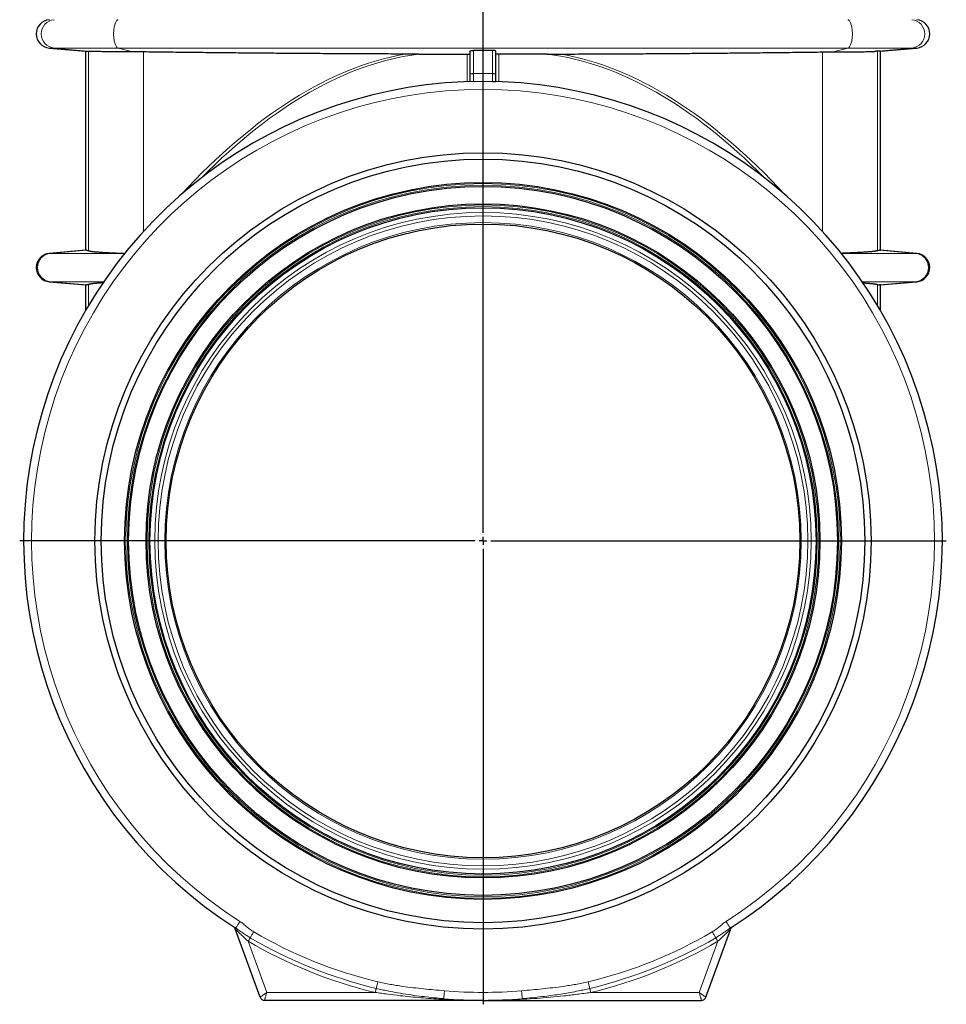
# Model space of a CAD drawing. Header units: millimetres. Extents: x -146 to 1188, y -526 to 1724.
# Tile 12 of 15: x 603 to 1188, y 460 to 1082. Entities that reach past the tile are written whole.
import ezdxf

# ---------------------------------------------------------------- set-up
doc = ezdxf.new("R2010")
doc.units = ezdxf.units.MM
doc.layers.add('FORMAT', color=7, linetype='Continuous')

# ---------------------------------------------------------------- blocks, each defined once
blk = doc.blocks.new('SW_CENTERMARKSYMBOL_0')
at = {"layer": 'FORMAT', "color": 0}
for p, q in [((0, 5), (0, 971.37)), ((-5, 0), (-292.5, 0)), ((0, 0), (-2.5, 0)), ((0, 0), (0, 2.5)), ((0, 0), (0, -2.5)), ((0, 0), (2.5, 0)), ((5, 0), (292.5, 0)), ((0, -5), (0, -292.5))]:
    blk.add_line(p, q, dxfattribs=at)

msp = doc.modelspace()

# ---------------------------------------------------------------- linework, layer by layer
at = {"color": 7, "linetype": 'Continuous', "lineweight": 25}
for p, q in [((621.82, 1063.77), (644.61, 1061.78)), ((1146.61, 1061.78), (1169.39, 1063.77)), ((644.61, 1061.78), (644.61, 936.19)), ((644.61, 1061.78), (646.6, 1061.78)), ((887.61, 1047.45), (887.61, 1062.04)), ((903.61, 1047.45), (903.61, 1062.04)), ((1146.61, 1061.78), (1144.61, 1061.78)), ((1146.61, 936.19), (1146.61, 1061.78)), ((644.61, 936.19), (621.82, 934.2)), ((645.35, 936.19), (644.61, 936.19)), ((1145.87, 936.19), (1146.61, 936.19)), ((1169.39, 934.2), (1146.61, 936.19)), ((621.82, 916.27), (644.61, 914.28)), ((644.61, 914.28), (644.61, 897.99)), ((644.61, 914.28), (645.35, 914.28)), ((1146.61, 914.28), (1145.87, 914.28)), ((1146.61, 914.28), (1169.39, 916.27)), ((1146.61, 897.99), (1146.61, 914.28)), ((754.89, 464.71), (739.21, 507.8)), ((1036.33, 464.71), (1052.01, 507.8)), ((895.61, 462.73), (757.71, 462.73)), ((895.61, 462.73), (1033.51, 462.73))]:
    msp.add_line(p, q, dxfattribs=at)
at = {"color": 8, "linetype": 'Continuous', "lineweight": 18}
for p, q in [((624.89, 1063.77), (621.82, 1063.77)), ((624.89, 1063.77), (665.2, 1063.77)), ((648.24, 1061.71), (624.89, 1063.77)), ((665.2, 1063.77), (1126.01, 1063.77)), ((674.51, 1061.38), (665.2, 1063.77)), ((1116.71, 1061.38), (1126.01, 1063.77)), ((1166.33, 1063.77), (1126.01, 1063.77)), ((1142.97, 1061.71), (1166.33, 1063.77)), ((1166.33, 1063.77), (1169.39, 1063.77)), ((646.6, 935.86), (646.6, 1061.78)), ((681.26, 948.07), (681.26, 1061.33)), ((885.64, 1042.56), (885.64, 1059.92)), ((889.61, 1062.22), (889.61, 1047.67)), ((901.61, 1062.22), (901.61, 1047.67)), ((905.57, 1042.56), (905.57, 1059.92)), ((1109.96, 948.07), (1109.96, 1061.33)), ((1144.61, 935.86), (1144.61, 1061.78)), ((622.61, 934.2), (621.82, 934.2)), ((622.61, 934.2), (645.35, 936.19)), ((622.61, 934.2), (669.4, 934.2)), ((1168.61, 934.2), (1121.82, 934.2)), ((1168.61, 934.2), (1145.87, 936.19)), ((1168.61, 934.2), (1169.39, 934.2)), ((622.61, 916.27), (621.82, 916.27)), ((622.61, 916.27), (656.12, 916.27)), ((645.35, 914.28), (622.61, 916.27)), ((646.6, 901.38), (646.6, 914.61)), ((1168.61, 916.27), (1135.1, 916.27)), ((1144.61, 901.38), (1144.61, 914.61)), ((1145.87, 914.28), (1168.61, 916.27)), ((1168.61, 916.27), (1169.39, 916.27)), ((747.36, 500), (759.11, 467.73)), ((1043.85, 500), (1032.11, 467.73)), ((759.11, 467.73), (827.61, 467.73)), ((1032.11, 467.73), (963.61, 467.73))]:
    msp.add_line(p, q, dxfattribs=at)
at = {"color": 8, "linetype": 'Continuous', "lineweight": 18, "flags": 128}
for points in [[(665.2, 1063.77), (664.94, 1063.87), (664.68, 1064.04), (664.42, 1064.28), (664.17, 1064.58), (663.94, 1064.94), (663.71, 1065.36), (663.5, 1065.84), (663.3, 1066.37), (663.12, 1066.95), (662.96, 1067.57), (662.82, 1068.23), (662.69, 1068.93), (662.59, 1069.66), (662.51, 1070.41), (662.45, 1071.17), (662.42, 1071.95), (662.41, 1072.73), (662.42, 1073.52), (662.45, 1074.3), (662.51, 1075.06), (662.59, 1075.81), (662.69, 1076.54), (662.82, 1077.23), (662.96, 1077.9), (663.12, 1078.52), (663.3, 1079.1), (663.5, 1079.63), (663.71, 1080.11), (663.94, 1080.53), (664.17, 1080.89), (664.42, 1081.19), (664.68, 1081.43), (664.94, 1081.6), (665.2, 1081.7)], [(1126.01, 1063.77), (1126.28, 1063.87), (1126.54, 1064.04), (1126.79, 1064.28), (1127.04, 1064.58), (1127.28, 1064.94), (1127.5, 1065.36), (1127.72, 1065.84), (1127.91, 1066.37), (1128.09, 1066.95), (1128.26, 1067.57), (1128.4, 1068.23), (1128.52, 1068.93), (1128.63, 1069.66), (1128.71, 1070.41), (1128.76, 1071.17), (1128.8, 1071.95), (1128.81, 1072.73), (1128.8, 1073.52), (1128.76, 1074.3), (1128.71, 1075.06), (1128.63, 1075.81), (1128.52, 1076.54), (1128.4, 1077.23), (1128.26, 1077.9), (1128.09, 1078.52), (1127.91, 1079.1), (1127.72, 1079.63), (1127.5, 1080.11), (1127.28, 1080.53), (1127.04, 1080.89), (1126.79, 1081.19), (1126.54, 1081.43), (1126.28, 1081.6), (1126.01, 1081.7)], [(889.71, 1042.67), (889.71, 1042.71), (889.71, 1042.82), (889.7, 1043), (889.7, 1043.25), (889.69, 1043.56), (889.68, 1043.93), (889.68, 1044.36), (889.67, 1044.83), (889.66, 1045.35), (889.64, 1045.9), (889.63, 1046.48), (889.62, 1047.07), (889.61, 1047.67)], [(901.51, 1042.67), (901.51, 1042.71), (901.51, 1042.82), (901.51, 1043), (901.52, 1043.25), (901.52, 1043.56), (901.53, 1043.93), (901.54, 1044.36), (901.55, 1044.83), (901.56, 1045.35), (901.57, 1045.9), (901.58, 1046.48), (901.6, 1047.07), (901.61, 1047.67)], [(742.18, 512.56), (741.86, 512.05), (741.54, 511.55), (741.23, 511.06), (740.93, 510.6), (740.65, 510.16), (740.4, 509.76), (740.17, 509.4), (739.97, 509.09), (739.8, 508.83), (739.67, 508.62), (739.57, 508.46), (739.51, 508.37), (739.49, 508.34)], [(1049.03, 512.56), (1049.36, 512.05), (1049.68, 511.55), (1049.99, 511.06), (1050.28, 510.6), (1050.56, 510.16), (1050.82, 509.76), (1051.05, 509.4), (1051.25, 509.09), (1051.42, 508.83), (1051.55, 508.62), (1051.65, 508.46), (1051.7, 508.37), (1051.72, 508.34)], [(750.87, 505.98), (750.58, 505.48), (750.29, 504.99), (750, 504.51), (749.73, 504.04), (749.48, 503.61), (749.24, 503.21), (749.03, 502.84), (748.84, 502.52), (748.68, 502.25)], [(1040.35, 505.98), (1040.64, 505.48), (1040.93, 504.99), (1041.21, 504.51), (1041.48, 504.04), (1041.74, 503.61), (1041.97, 503.21), (1042.19, 502.84), (1042.38, 502.52), (1042.54, 502.25)], [(748.68, 502.25), (748.57, 502.06), (748.44, 501.83), (748.29, 501.58), (748.12, 501.3), (747.94, 500.99), (747.76, 500.67), (747.56, 500.34), (747.36, 500)], [(1042.54, 502.25), (1042.65, 502.06), (1042.78, 501.83), (1042.93, 501.58), (1043.09, 501.3), (1043.27, 500.99), (1043.46, 500.67), (1043.65, 500.34), (1043.85, 500)], [(829.22, 474.47), (829.08, 473.91), (828.95, 473.35), (828.82, 472.81), (828.7, 472.29), (828.58, 471.8), (828.47, 471.35), (828.37, 470.94), (828.29, 470.57), (828.21, 470.26)], [(962, 474.47), (962.13, 473.91), (962.27, 473.35), (962.4, 472.81), (962.52, 472.29), (962.64, 471.8), (962.75, 471.35), (962.84, 470.94), (962.93, 470.57), (963, 470.26)], [(754.89, 464.71), (754.92, 464.73), (755.01, 464.8), (755.16, 464.91), (755.37, 465.06), (755.64, 465.24), (755.95, 465.47), (756.31, 465.73), (756.71, 466.02), (757.15, 466.33), (757.61, 466.66), (758.1, 467.01), (758.6, 467.37), (759.11, 467.73)], [(759.11, 467.73), (758.94, 467.13), (758.77, 466.54), (758.61, 465.96), (758.46, 465.41), (758.31, 464.89), (758.18, 464.42), (758.06, 463.99), (757.96, 463.62), (757.87, 463.31), (757.8, 463.06), (757.75, 462.88), (757.72, 462.77), (757.71, 462.73)], [(828.21, 470.26), (828.16, 470.05), (828.1, 469.8), (828.03, 469.51), (827.96, 469.19), (827.87, 468.85), (827.79, 468.49), (827.7, 468.12), (827.61, 467.73)], [(871.25, 468.78), (871.2, 468.18), (871.15, 467.59), (871.1, 467.01), (871.05, 466.46), (871.01, 465.95), (870.97, 465.47), (870.93, 465.05), (870.9, 464.68), (870.87, 464.37), (870.85, 464.12), (870.84, 463.94), (870.83, 463.83), (870.83, 463.8)], [(919.96, 468.78), (920.01, 468.18), (920.06, 467.59), (920.11, 467.01), (920.16, 466.46), (920.21, 465.95), (920.25, 465.47), (920.28, 465.05), (920.31, 464.68), (920.34, 464.37), (920.36, 464.12), (920.38, 463.94), (920.39, 463.83), (920.39, 463.8)], [(963, 470.26), (963.06, 470.05), (963.12, 469.8), (963.18, 469.51), (963.26, 469.19), (963.34, 468.85), (963.43, 468.49), (963.52, 468.12), (963.61, 467.73)], [(1036.33, 464.71), (1036.3, 464.73), (1036.2, 464.8), (1036.05, 464.91), (1035.84, 465.06), (1035.58, 465.24), (1035.27, 465.47), (1034.9, 465.73), (1034.5, 466.02), (1034.07, 466.33), (1033.6, 466.66), (1033.12, 467.01), (1032.62, 467.37), (1032.11, 467.73)], [(1032.11, 467.73), (1032.28, 467.13), (1032.44, 466.54), (1032.6, 465.96), (1032.76, 465.41), (1032.9, 464.89), (1033.04, 464.42), (1033.16, 463.99), (1033.26, 463.62), (1033.35, 463.31), (1033.42, 463.06), (1033.47, 462.88), (1033.5, 462.77), (1033.51, 462.73)]]:
    msp.add_lwpolyline(points, dxfattribs=at)
at = {"color": 7, "linetype": 'Continuous', "lineweight": 25}
for radius in [245, 241, 226.25, 223.75, 212.75, 210.25, 200]:
    msp.add_circle((895.61, 752.73), radius, dxfattribs=at)
at = {"color": 8, "linetype": 'Continuous', "lineweight": 18}
for radius in [225.52, 224.48, 212.02, 210.98, 207.24, 205.12, 200.88]:
    msp.add_circle((895.61, 752.73), radius, dxfattribs=at)
at = {"color": 7, "linetype": 'Continuous', "lineweight": 25}
for centre, radius, start, end in [((622.61, 1072.73), 9, 95, 265), ((1168.61, 1072.73), 9, 275, 85), ((895.61, 752.73), 290, 302.57024, 237.42976), ((622.61, 925.23), 9, 95, 265), ((1168.61, 925.23), 9, 275, 85), ((736.39, 506.77), 3, 40.06099, 57.08356), ((1054.83, 506.77), 3, 122.91644, 139.88986), ((757.71, 465.73), 3, 200, 270), ((895.61, 752.73), 290, 265.09778, 274.90222), ((1033.51, 465.73), 3, 270, 340)]:
    msp.add_arc(centre, radius, start, end, dxfattribs=at)
at = {"color": 8, "linetype": 'Continuous', "lineweight": 18}
for centre, radius, start, end in [((625.72, 1072.73), 9, 95.32392, 264.67608), ((1165.49, 1072.73), 9, 275.32392, 84.67608), ((895.61, 752.73), 295, 88.83458, 91.16542), ((895.61, 752.73), 285, 302.57024, 237.42976), ((623.4, 925.23), 9, 95.08245, 264.91755), ((1167.81, 925.23), 9, 275.08245, 84.91755), ((895.61, 752.73), 286.07, 239.60539, 256.58033), ((895.61, 752.73), 286.07, 283.41967, 300.39461), ((895.61, 752.73), 293, 239.60539, 256.58033), ((895.61, 752.73), 290.4, 239.60539, 256.58033), ((895.61, 752.73), 290.4, 283.41967, 300.39461), ((895.61, 752.73), 293, 283.41967, 300.39461), ((895.61, 752.73), 285, 265.09778, 274.90222)]:
    msp.add_arc(centre, radius, start, end, dxfattribs=at)
for centre, major_axis, ratio, start_param, end_param in [((895.61, -6929.08), (-20.38, 7991.8), 0.141747, 0.025664, 0.15101), ((895.43, -6930.47), (-20.19, 7991.8), 0.140496, 0.018011, 0.140639), ((895.78, -6930.47), (20.19, 7991.8), 0.140496, 6.142547, 6.265174), ((895.61, -6929.08), (20.38, 7991.8), 0.141747, 6.132175, 6.257521)]:
    msp.add_ellipse(centre, major_axis=major_axis, ratio=ratio, start_param=start_param, end_param=end_param, dxfattribs=at)
at = {"color": 7, "linetype": 'Continuous', "lineweight": 25}
for points, knots in [([(646.6, 1061.78), (646.68, 1061.77), (646.84, 1061.77), (647.2, 1061.76), (647.66, 1061.74), (648.05, 1061.72), (648.24, 1061.71)], [0, 0, 0, 0, 0.248491, 0.497577, 0.748482, 1, 1, 1, 1]), ([(674.51, 1061.38), (673.73, 1061.38), (672.18, 1061.38), (669.93, 1061.38), (667.62, 1061.39), (665.28, 1061.4), (662.93, 1061.41), (660.7, 1061.43), (658.6, 1061.46), (656.64, 1061.48), (654.84, 1061.51), (653.19, 1061.55), (651.7, 1061.58), (650.39, 1061.62), (649.2, 1061.66), (648.57, 1061.7), (648.24, 1061.71)], [0, 0, 0, 0, 0.062867, 0.125786, 0.188653, 0.261575, 0.334746, 0.408001, 0.481173, 0.554095, 0.627022, 0.700199, 0.77346, 0.846637, 0.919565, 1, 1, 1, 1]), ([(681.26, 1061.33), (680.69, 1061.34), (679.55, 1061.36), (677.85, 1061.37), (676.17, 1061.38), (675.06, 1061.38), (674.51, 1061.38)], [0, 0, 0, 0, 0.248953, 0.498322, 0.748948, 1, 1, 1, 1]), ([(846.17, 1060.01), (841.57, 1060.03), (832.38, 1060.06), (818.6, 1060.12), (804.83, 1060.19), (791.07, 1060.27), (777.31, 1060.36), (763.56, 1060.47), (749.8, 1060.58), (736.05, 1060.71), (722.32, 1060.85), (708.61, 1061), (694.91, 1061.16), (685.81, 1061.28), (681.26, 1061.33)], [0, 0, 0, 0, 0.083051, 0.166105, 0.249156, 0.332319, 0.415485, 0.498647, 0.582148, 0.665653, 0.749154, 0.832768, 0.916386, 1, 1, 1, 1]), ([(855.02, 1059.98), (853.55, 1059.99), (850.6, 1060), (847.64, 1060.01), (846.17, 1060.01)], [0, 0, 0, 0, 0.499962, 1, 1, 1, 1]), ([(885.64, 1059.92), (885.78, 1059.92), (885.9, 1059.92), (886.16, 1059.93), (886.29, 1059.93), (886.53, 1059.94), (886.64, 1059.94), (886.85, 1059.96), (886.95, 1059.96), (887.22, 1059.99), (887.37, 1060.01), (887.56, 1060.05), (887.61, 1060.07), (887.61, 1060.1)], [0, 0, 0, 0, 0.125, 0.125, 0.25, 0.25, 0.375, 0.375, 0.5, 0.5, 0.75, 0.75, 1, 1, 1, 1]), ([(887.61, 1062.04), (887.61, 1062.05), (887.62, 1062.07), (887.67, 1062.09), (887.71, 1062.1), (887.81, 1062.12), (887.87, 1062.13), (888.02, 1062.15), (888.1, 1062.16), (888.38, 1062.18), (888.6, 1062.19), (889.08, 1062.21), (889.34, 1062.22), (889.61, 1062.22)], [0, 0, 0, 0, 0.125, 0.125, 0.25, 0.25, 0.375, 0.375, 0.5, 0.5, 0.75, 0.75, 1, 1, 1, 1]), ([(903.61, 1062.04), (903.61, 1062.05), (903.6, 1062.07), (903.54, 1062.09), (903.51, 1062.1), (903.41, 1062.12), (903.34, 1062.13), (903.2, 1062.15), (903.12, 1062.16), (902.84, 1062.18), (902.62, 1062.19), (902.14, 1062.21), (901.87, 1062.22), (901.61, 1062.22)], [0, 0, 0, 0, 0.125, 0.125, 0.25, 0.25, 0.375, 0.375, 0.5, 0.5, 0.75, 0.75, 1, 1, 1, 1]), ([(905.57, 1059.92), (905.44, 1059.92), (905.31, 1059.92), (905.06, 1059.93), (904.93, 1059.93), (904.69, 1059.94), (904.58, 1059.94), (904.36, 1059.96), (904.26, 1059.96), (903.99, 1059.99), (903.85, 1060.01), (903.66, 1060.05), (903.61, 1060.07), (903.61, 1060.1)], [0, 0, 0, 0, 0.125, 0.125, 0.25, 0.25, 0.375, 0.375, 0.5, 0.5, 0.75, 0.75, 1, 1, 1, 1]), ([(936.19, 1059.98), (937.67, 1059.99), (940.62, 1060), (943.57, 1060.01), (945.05, 1060.01)], [0, 0, 0, 0, 0.499962, 1, 1, 1, 1]), ([(945.05, 1060.01), (949.64, 1060.03), (958.84, 1060.06), (972.61, 1060.12), (986.38, 1060.19), (1000.15, 1060.27), (1013.9, 1060.36), (1027.66, 1060.47), (1041.41, 1060.58), (1055.16, 1060.71), (1068.9, 1060.85), (1082.61, 1061), (1096.3, 1061.16), (1105.41, 1061.28), (1109.96, 1061.33)], [0, 0, 0, 0, 0.083051, 0.166105, 0.249156, 0.332319, 0.415485, 0.498647, 0.582148, 0.665653, 0.749154, 0.832768, 0.916386, 1, 1, 1, 1]), ([(1109.96, 1061.33), (1110.53, 1061.34), (1111.67, 1061.36), (1113.36, 1061.37), (1115.05, 1061.38), (1116.15, 1061.38), (1116.71, 1061.38)], [0, 0, 0, 0, 0.248953, 0.498322, 0.748948, 1, 1, 1, 1]), ([(1116.71, 1061.38), (1117.48, 1061.38), (1119.03, 1061.38), (1121.29, 1061.38), (1123.6, 1061.39), (1125.94, 1061.4), (1128.29, 1061.41), (1130.52, 1061.43), (1132.62, 1061.46), (1134.57, 1061.48), (1136.37, 1061.51), (1138.02, 1061.55), (1139.51, 1061.58), (1140.82, 1061.62), (1142.01, 1061.66), (1142.64, 1061.7), (1142.97, 1061.71)], [0, 0, 0, 0, 0.062867, 0.125786, 0.188653, 0.261575, 0.334746, 0.408001, 0.481173, 0.554095, 0.627022, 0.700199, 0.77346, 0.846637, 0.919565, 1, 1, 1, 1]), ([(1144.61, 1061.78), (1144.54, 1061.77), (1144.38, 1061.77), (1144.01, 1061.76), (1143.56, 1061.74), (1143.17, 1061.72), (1142.97, 1061.71)], [0, 0, 0, 0, 0.248491, 0.497577, 0.748482, 1, 1, 1, 1]), ([(887.61, 1042.62), (887.61, 1042.62), (887.61, 1042.66), (887.61, 1042.8), (887.61, 1042.9), (887.61, 1043.16), (887.61, 1043.32), (887.61, 1043.69), (887.61, 1043.9), (887.61, 1044.58), (887.61, 1045.1), (887.61, 1045.95), (887.61, 1046.24), (887.61, 1046.69), (887.61, 1046.84), (887.61, 1047.14), (887.61, 1047.3), (887.61, 1047.45)], [0, 0, 0, 0, 0.125, 0.125, 0.25, 0.25, 0.375, 0.375, 0.5, 0.5, 0.75, 0.75, 0.875, 0.875, 0.9375, 0.9375, 1, 1, 1, 1]), ([(903.61, 1042.62), (903.61, 1042.62), (903.61, 1042.66), (903.61, 1042.8), (903.61, 1042.9), (903.61, 1043.16), (903.61, 1043.32), (903.61, 1043.69), (903.61, 1043.9), (903.61, 1044.58), (903.61, 1045.1), (903.61, 1045.95), (903.61, 1046.24), (903.61, 1046.69), (903.61, 1046.84), (903.61, 1047.14), (903.61, 1047.3), (903.61, 1047.45)], [0, 0, 0, 0, 0.125, 0.125, 0.25, 0.25, 0.375, 0.375, 0.5, 0.5, 0.75, 0.75, 0.875, 0.875, 0.9375, 0.9375, 1, 1, 1, 1]), ([(901.51, 1042.67), (901.86, 1042.67), (902.57, 1042.65), (903.26, 1042.63), (903.61, 1042.62)], [0, 0, 0, 0, 0.493752, 1, 1, 1, 1]), ([(646.6, 935.86), (646.69, 935.83), (646.87, 935.77), (647.31, 935.67), (647.88, 935.57), (648.58, 935.48), (649.42, 935.38), (650.39, 935.28), (651.46, 935.18), (652.65, 935.08), (653.96, 934.98), (655.39, 934.89), (656.95, 934.79), (658.58, 934.7), (660.26, 934.61), (661.99, 934.53), (663.81, 934.44), (665.72, 934.36), (667.6, 934.28), (668.87, 934.24), (669.45, 934.21)], [0, 0, 0, 0, 0.056012, 0.112068, 0.16808, 0.225719, 0.283405, 0.341045, 0.39706, 0.453118, 0.509133, 0.566776, 0.624465, 0.682108, 0.735894, 0.789719, 0.843506, 0.898728, 0.953992, 1, 1, 1, 1]), ([(1144.61, 935.86), (1144.52, 935.83), (1144.34, 935.77), (1143.9, 935.67), (1143.34, 935.57), (1142.64, 935.48), (1141.79, 935.38), (1140.83, 935.28), (1139.75, 935.18), (1138.57, 935.08), (1137.26, 934.98), (1135.82, 934.89), (1134.27, 934.79), (1132.64, 934.7), (1130.95, 934.61), (1129.23, 934.53), (1127.41, 934.44), (1125.49, 934.36), (1123.61, 934.28), (1122.34, 934.24), (1121.77, 934.21)], [0, 0, 0, 0, 0.056014, 0.112071, 0.168085, 0.225725, 0.283413, 0.341054, 0.39707, 0.45313, 0.509147, 0.566791, 0.624482, 0.682126, 0.735914, 0.78974, 0.843528, 0.898752, 0.954017, 1, 1, 1, 1]), ([(655.69, 915.6), (655.3, 915.57), (654.4, 915.52), (653.13, 915.43), (651.87, 915.33), (650.72, 915.23), (649.69, 915.12), (648.79, 915.02), (648.02, 914.92), (647.4, 914.81), (646.9, 914.71), (646.7, 914.64), (646.6, 914.61)], [0, 0, 0, 0, 0.078323, 0.178123, 0.278004, 0.377805, 0.479827, 0.581935, 0.683957, 0.789273, 0.894684, 1, 1, 1, 1]), ([(1135.55, 915.6), (1135.94, 915.57), (1136.83, 915.52), (1138.09, 915.43), (1139.35, 915.33), (1140.5, 915.23), (1141.52, 915.12), (1142.42, 915.02), (1143.19, 914.92), (1143.82, 914.81), (1144.31, 914.71), (1144.51, 914.64), (1144.61, 914.61)], [0, 0, 0, 0, 0.0766145, 0.1765997, 0.2766663, 0.3766519, 0.4788627, 0.5811605, 0.6833716, 0.7888824, 0.8944891, 1, 1, 1, 1]), ([(738.68, 508.7), (738.75, 508.61), (738.9, 508.43), (739.08, 508.12), (739.17, 507.9), (739.21, 507.8)], [0, 0, 0, 0, 0.322056, 0.687501, 1, 1, 1, 1]), ([(1052.01, 507.8), (1052.04, 507.88), (1052.11, 508.05), (1052.24, 508.3), (1052.39, 508.53), (1052.49, 508.65), (1052.53, 508.7)], [0, 0, 0, 0, 0.245178, 0.533912, 0.804195, 1, 1, 1, 1])]:
    msp.add_open_spline(points, degree=3, knots=knots, dxfattribs=at)
for points in [[(855.02, 1059.98), (865.23, 1059.94), (875.44, 1059.92), (885.64, 1059.92)], [(901.61, 1062.22), (897.61, 1062.21), (893.61, 1062.21), (889.61, 1062.22)], [(936.19, 1059.98), (925.99, 1059.94), (915.78, 1059.92), (905.57, 1059.92)], [(645.35, 936.19), (645.67, 936.19), (646.08, 936.07), (646.6, 935.86)], [(1145.87, 936.19), (1145.55, 936.19), (1145.13, 936.07), (1144.61, 935.86)], [(646.6, 914.61), (646.08, 914.4), (645.67, 914.28), (645.35, 914.28)], [(1144.61, 914.61), (1145.13, 914.4), (1145.55, 914.28), (1145.87, 914.28)]]:
    msp.add_open_spline(points, degree=3, dxfattribs=at)
at = {"color": 8, "linetype": 'Continuous', "lineweight": 18}
for points, knots in [([(887.61, 1047.45), (887.62, 1047.45), (887.64, 1047.45), (887.88, 1047.49), (888.33, 1047.55), (888.93, 1047.62), (889.38, 1047.66), (889.61, 1047.67)], [0, 0, 0, 0, 0.140588, 0.355061, 0.570046, 0.785138, 1, 1, 1, 1]), ([(903.61, 1047.45), (903.6, 1047.45), (903.57, 1047.45), (903.33, 1047.49), (902.88, 1047.55), (902.28, 1047.62), (901.83, 1047.66), (901.61, 1047.67)], [0, 0, 0, 0, 0.140588, 0.355061, 0.570046, 0.785138, 1, 1, 1, 1]), ([(742.18, 512.56), (742.95, 512.06), (743.67, 511.51), (745.08, 510.36), (745.77, 509.76), (747.16, 508.6), (747.87, 508.02), (749.33, 506.95), (750.08, 506.44), (750.87, 505.98)], [0, 0, 0, 0, 0.25, 0.25, 0.5, 0.5, 0.75, 0.75, 1, 1, 1, 1]), ([(1049.03, 512.56), (1048.26, 512.06), (1047.54, 511.51), (1046.14, 510.36), (1045.45, 509.76), (1044.05, 508.6), (1043.35, 508.02), (1041.89, 506.95), (1041.13, 506.44), (1040.35, 505.98)], [0, 0, 0, 0, 0.25, 0.25, 0.5, 0.5, 0.75, 0.75, 1, 1, 1, 1]), ([(747.36, 500), (746.55, 500.75), (745.75, 501.5), (744.56, 502.62), (744.17, 502.99), (743.39, 503.73), (743, 504.1), (742.24, 504.83), (741.87, 505.19), (741.15, 505.89), (740.8, 506.23), (740.31, 506.71), (740.16, 506.86), (739.86, 507.15), (739.73, 507.28), (739.55, 507.46), (739.5, 507.51), (739.4, 507.61), (739.35, 507.65), (739.28, 507.72), (739.25, 507.75), (739.22, 507.79), (739.21, 507.8), (739.21, 507.8)], [0, 0, 0, 0, 0.25, 0.25, 0.375, 0.375, 0.5, 0.5, 0.625, 0.625, 0.75, 0.75, 0.8125, 0.8125, 0.875, 0.875, 0.90625, 0.90625, 0.9375, 0.9375, 0.96875, 0.96875, 1, 1, 1, 1]), ([(748.68, 502.25), (747.85, 502.73), (747.05, 503.23), (745.46, 504.24), (744.68, 504.76), (743.52, 505.55), (743.14, 505.81), (742.39, 506.33), (742.02, 506.6), (741.29, 507.11), (740.93, 507.37), (740.21, 507.87), (739.86, 508.11), (739.49, 508.34)], [0, 0, 0, 0, 0.25, 0.25, 0.5, 0.5, 0.625, 0.625, 0.75, 0.75, 0.875, 0.875, 1, 1, 1, 1]), ([(1042.54, 502.25), (1043.36, 502.73), (1044.17, 503.23), (1045.76, 504.24), (1046.54, 504.76), (1047.69, 505.55), (1048.07, 505.81), (1048.82, 506.33), (1049.19, 506.6), (1049.92, 507.11), (1050.28, 507.37), (1051, 507.87), (1051.36, 508.11), (1051.72, 508.34)], [0, 0, 0, 0, 0.25, 0.25, 0.5, 0.5, 0.625, 0.625, 0.75, 0.75, 0.875, 0.875, 1, 1, 1, 1]), ([(1043.85, 500), (1044.67, 500.75), (1045.47, 501.5), (1046.65, 502.62), (1047.05, 502.99), (1047.83, 503.73), (1048.22, 504.1), (1048.97, 504.83), (1049.34, 505.19), (1050.07, 505.89), (1050.42, 506.23), (1050.9, 506.71), (1051.06, 506.86), (1051.35, 507.15), (1051.49, 507.28), (1051.67, 507.46), (1051.72, 507.51), (1051.82, 507.61), (1051.86, 507.65), (1051.93, 507.72), (1051.96, 507.75), (1052, 507.79), (1052.01, 507.8), (1052.01, 507.8)], [0, 0, 0, 0, 0.25, 0.25, 0.375, 0.375, 0.5, 0.5, 0.625, 0.625, 0.75, 0.75, 0.8125, 0.8125, 0.875, 0.875, 0.90625, 0.90625, 0.9375, 0.9375, 0.96875, 0.96875, 1, 1, 1, 1]), ([(829.22, 474.47), (830.52, 474.18), (833.12, 473.58), (837.05, 472.82), (841, 472.15), (845.83, 471.43), (851.52, 470.7), (858.09, 469.99), (864.67, 469.35), (869.06, 468.97), (871.25, 468.78)], [0, 0, 0, 0, 0.094253, 0.1885095, 0.2829885, 0.3774697, 0.5330302, 0.6885973, 0.8442977, 1, 1, 1, 1]), ([(962, 474.47), (960.7, 474.18), (958.1, 473.58), (954.16, 472.82), (950.21, 472.15), (945.39, 471.43), (939.7, 470.7), (933.13, 469.99), (926.55, 469.35), (922.16, 468.97), (919.96, 468.78)], [0, 0, 0, 0, 0.094253, 0.1885095, 0.2829885, 0.3774697, 0.5330302, 0.6885973, 0.8442977, 1, 1, 1, 1]), ([(893.56, 462.75), (892.04, 462.76), (888.34, 462.77), (882.46, 462.91), (875.94, 463.13), (869.41, 463.45), (862.88, 463.87), (856.34, 464.37), (849.81, 464.97), (842.84, 465.71), (836.74, 466.46), (831.52, 467.16), (828.91, 467.54), (827.61, 467.73)], [0, 0, 0, 0, 0.069356, 0.168048, 0.266819, 0.36559, 0.46462, 0.56365, 0.662796, 0.761941, 0.880916, 0.94045, 1, 1, 1, 1]), ([(870.83, 463.8), (869.79, 463.89), (866.67, 464.16), (861.48, 464.69), (855.1, 465.45), (848.59, 466.35), (841.94, 467.42), (836.33, 468.47), (831.76, 469.44), (829.39, 469.99), (828.21, 470.26)], [0, 0, 0, 0, 0.072693, 0.218109, 0.363523, 0.519549, 0.675597, 0.831599, 0.9158, 1, 1, 1, 1]), ([(963.61, 467.73), (960.78, 467.31), (957.96, 466.92), (952.3, 466.19), (949.46, 465.85), (940.96, 464.91), (935.3, 464.39), (923.97, 463.56), (918.3, 463.25), (906.96, 462.84), (901.29, 462.73), (895.61, 462.73)], [0, 0, 0, 0, 0.125, 0.125, 0.25, 0.25, 0.5, 0.5, 0.75, 0.75, 1, 1, 1, 1]), ([(920.39, 463.8), (921.43, 463.89), (924.55, 464.16), (929.74, 464.69), (935.55, 465.38), (940.96, 466.11), (945.95, 466.87), (950.93, 467.72), (955.43, 468.59), (959.46, 469.44), (961.82, 469.99), (963, 470.26)], [0, 0, 0, 0, 0.072693, 0.218082, 0.363521, 0.480419, 0.597358, 0.714446, 0.8316, 0.915781, 1, 1, 1, 1]), ([(895.61, 462.73), (895.57, 462.73), (895.17, 462.73), (894.77, 462.74), (894.4, 462.74)], [0, 0, 0, 0, 0.089294, 1, 1, 1, 1])]:
    msp.add_open_spline(points, degree=3, knots=knots, dxfattribs=at)

# ---------------------------------------------------------------- block references
at = {"layer": 'FORMAT'}
msp.add_blockref('SW_CENTERMARKSYMBOL_0', (895.61, 752.73), dxfattribs=at)

doc.saveas('drawing.dxf')
